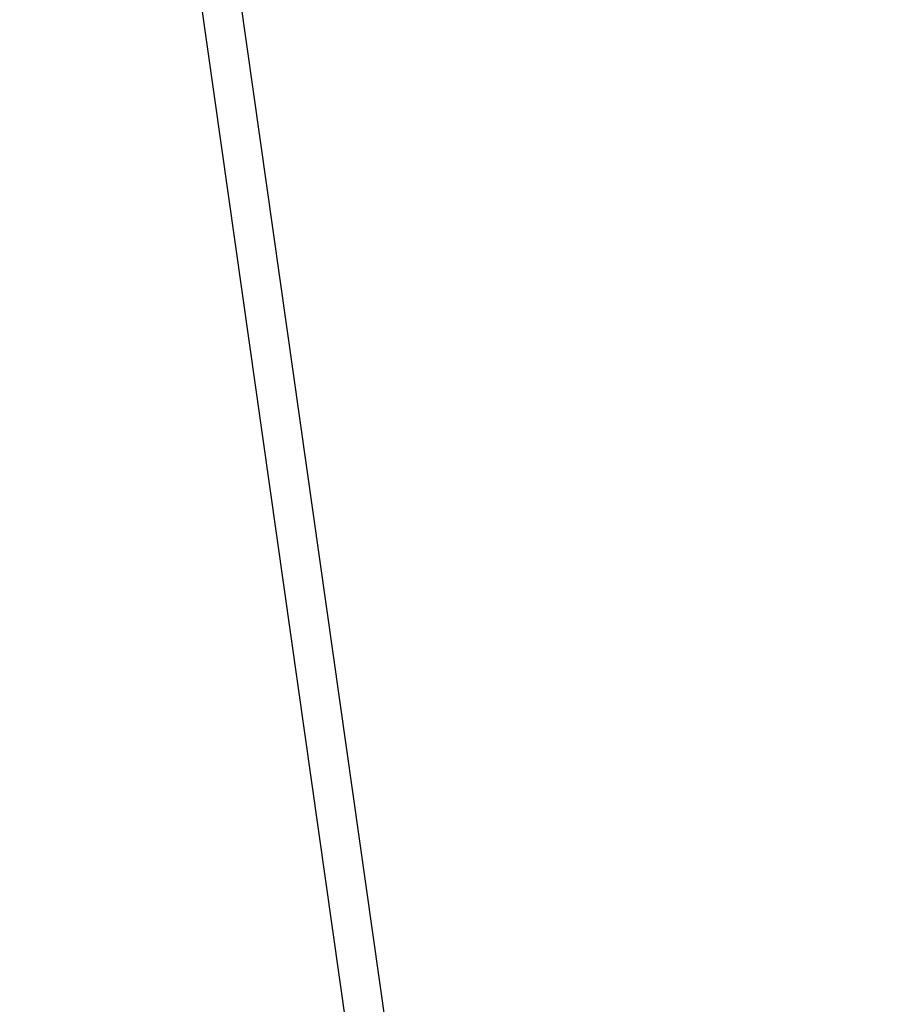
# Model space of a CAD drawing. Extents: x 446457 to 447032, y 444506 to 445688.
# Tile 60 of 83: x 446457 to 446569, y 445338 to 445464. Entities that reach past the tile are written whole.
import ezdxf

# ---------------------------------------------------------------- set-up
doc = ezdxf.new("R2010")
doc.units = 0
doc.header["$LTSCALE"] = 2
doc.header["$MEASUREMENT"] = 0
doc.linetypes.add('AUSGEZOGEN', pattern=[0])
doc.layers.get('0').update_dxf_attribs({"linetype": 'AUSGEZOGEN'})
for name, color, linetype in [('FBRTOP', 250, 'AUSGEZOGEN'), ('Planeinteilung', 250, 'CONTINUOUS'), ('RAHMEN', 7, 'AUSGEZOGEN')]:
    doc.layers.add(name, color=color, linetype=linetype)

# ---------------------------------------------------------------- blocks, each defined once
blk = doc.blocks.new('1135420')
blk.add_line((0, 0), (1135, 0))
at = {"layer": 'RAHMEN'}
blk.add_line((25, 5), (950, 5), dxfattribs=at)

msp = doc.modelspace()

# ---------------------------------------------------------------- linework, layer by layer
at = {"layer": 'FBRTOP', "const_width": 0.5}
msp.add_lwpolyline([(446685.67, 445499.68, 0.000084), (446690.29, 445466.91, 0.000171), (446692.59, 445450.72), (446699.7, 445400.65, -0.000017), (446702.65, 445379.85, -0.000012), (446706.64, 445351.68, -0.000142), (446710.16, 445326.77, 0.000095), (446713.69, 445301.85, 0.000489), (446717.26, 445276.8, -0.000535), (446720.84, 445251.74, -0.000318), (446724.22, 445227.7, 0.000352), (446727.61, 445203.66, 0.000005), (446731.55, 445175.83, 0.000006), (446734.44, 445155.44, 0.000005), (446738.34, 445127.87, 0.000006), (446741.35, 445106.67, 0.000262), (446744.9, 445081.67, -0.000165), (446748.46, 445056.66, -0.000317)], format="xyb", dxfattribs=at)

# ---------------------------------------------------------------- block references
at = {"layer": 'Planeinteilung', "linetype": 'Continuous', "rotation": 278.0670990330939}
msp.add_blockref('1135420', (446457.28, 445629.54), dxfattribs=at)

doc.saveas('drawing.dxf')
